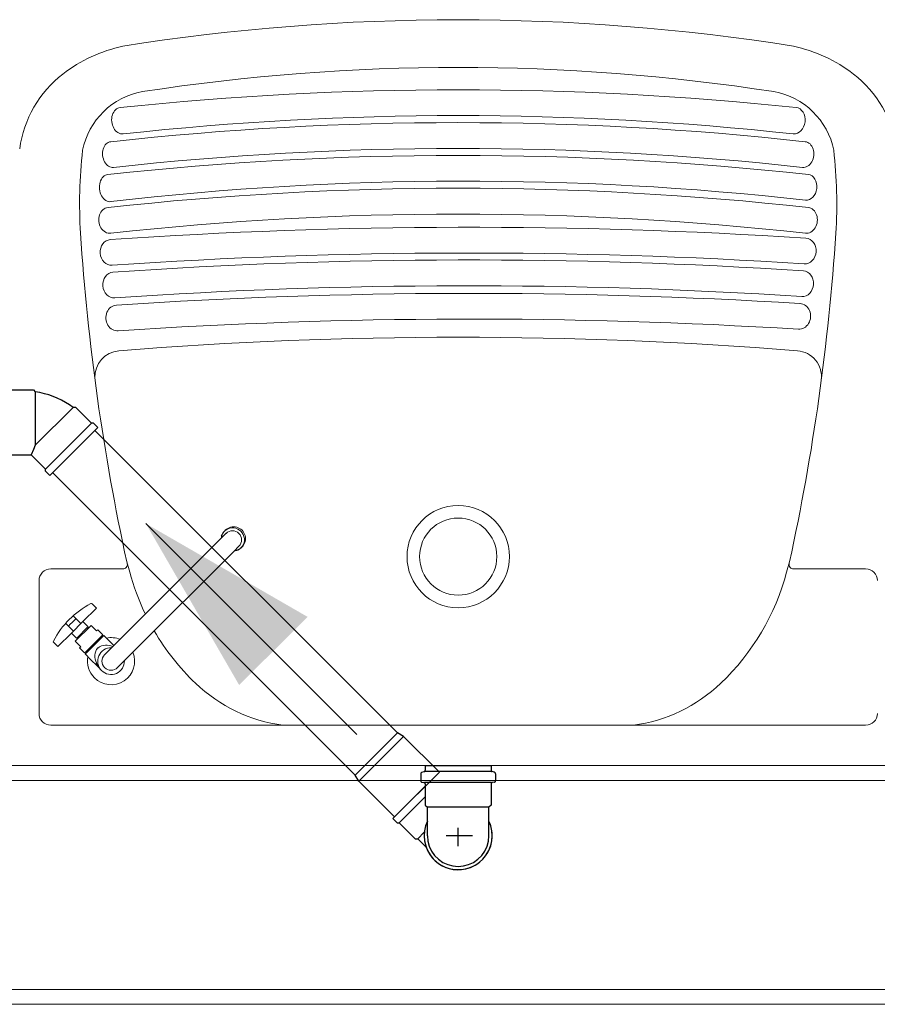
# Model space of a CAD drawing. Header units: millimetres. Extents: x 252 to 294, y 11.7 to 33.4.
# Tile 15 of 32: x 265.2 to 266.3, y 13.4 to 14.7. Entities that reach past the tile are written whole.
import ezdxf

# ---------------------------------------------------------------- set-up
doc = ezdxf.new("R2010")
doc.units = ezdxf.units.MM
doc.header["$LTSCALE"] = 10
for name, color, linetype, lineweight in [('I-WALL', 7, 'Continuous', 5), ('IFC-IfcSpace-Contorno', 250, 'Continuous', 5), ('IFC-IfcWall-Contorno', 250, 'Continuous', 5), ('IFC-Viga-Contorno', 66, 'Continuous', 5)]:
    doc.layers.add(name, color=color, linetype=linetype, lineweight=lineweight)
for name, color, linetype in [('P-SANR-FIXT', 7, 'Continuous'), ('Simbolos', 251, 'Continuous'), ('Simbolos_int', 251, 'Continuous'), ('TQ-Condutos', 251, 'Continuous'), ('TQ-Sentido conduto', 251, 'Continuous')]:
    doc.layers.add(name, color=color, linetype=linetype)

msp = doc.modelspace()

# ---------------------------------------------------------------- hatches: boundary and pattern name
at = {"layer": 'TQ-Sentido conduto', "linetype": 'Continuous'}
msp.add_hatch(color=92, dxfattribs=at).paths.add_polyline_path([(265.3523, 14.058), (265.4773, 13.8415), (265.5689, 13.933)])

# ---------------------------------------------------------------- linework, layer by layer
at = {"layer": 'I-WALL', "lineweight": 5}
msp.add_line((267.6708, 13.7336), (263.6708, 13.7336), dxfattribs=at)
at = {"layer": 'IFC-IfcSpace-Contorno', "lineweight": 5}
msp.add_line((263.824, 13.7336), (266.3706, 13.7336), dxfattribs=at)
at = {"layer": 'IFC-IfcWall-Contorno', "lineweight": 5}
for p, q in [((266.5863, 13.7336), (263.6708, 13.7336)), ((267.9908, 13.4136), (263.3508, 13.4136)), ((263.6708, 13.4136), (266.5863, 13.4136))]:
    msp.add_line(p, q, dxfattribs=at)
at = {"layer": 'IFC-Viga-Contorno', "lineweight": 5}
for p, q in [((266.3707, 13.7136), (264.2707, 13.7136)), ((264.2707, 13.4336), (266.3707, 13.4336))]:
    msp.add_line(p, q, dxfattribs=at)
at = {"layer": 'P-SANR-FIXT', "lineweight": 5}
for p, q in [((265.453, 14.0384), (265.4597, 14.045)), ((265.453, 14.0384), (265.3175, 13.9028)), ((265.3348, 13.8855), (265.4704, 14.0211)), ((265.4704, 14.0211), (265.477, 14.0277)), ((265.3267, 14.0068), (265.3307, 13.9931)), ((266.2148, 14.0068), (266.2108, 13.9931)), ((265.2248, 13.9972), (265.3215, 13.9972)), ((266.3168, 13.9972), (266.2201, 13.9972)), ((265.2091, 13.8034), (265.2091, 13.9816)), ((265.2679, 13.9267), (265.286, 13.9448)), ((265.286, 13.9448), (265.2802, 13.9505)), ((265.2524, 13.9112), (265.2679, 13.9267)), ((265.2547, 13.9343), (265.2651, 13.9239)), ((265.2747, 13.9196), (265.2679, 13.9267)), ((265.245, 13.9242), (265.2552, 13.914)), ((265.2733, 13.9183), (265.2609, 13.9058)), ((265.262, 13.9047), (265.2744, 13.9171)), ((265.2733, 13.9183), (265.2747, 13.9196)), ((265.2744, 13.9171), (265.2733, 13.9183)), ((265.2788, 13.9215), (265.2744, 13.9171)), ((265.2861, 13.9142), (265.2788, 13.9215)), ((265.2877, 13.9157), (265.2861, 13.9142)), ((265.2945, 13.9089), (265.2877, 13.9157)), ((265.2343, 13.8932), (265.2524, 13.9112)), ((265.2524, 13.9112), (265.2595, 13.9044)), ((265.262, 13.9047), (265.2576, 13.9003)), ((265.2576, 13.9003), (265.2649, 13.893)), ((265.2595, 13.9044), (265.2609, 13.9058)), ((265.2609, 13.9058), (265.262, 13.9047)), ((265.2933, 13.9076), (265.2715, 13.8858)), ((265.2726, 13.8847), (265.2944, 13.9065)), ((265.2933, 13.9076), (265.2945, 13.9089)), ((265.2944, 13.9065), (265.2933, 13.9076)), ((265.2959, 13.908), (265.2944, 13.9065)), ((265.2994, 13.9045), (265.2959, 13.908)), ((265.3175, 13.9028), (265.2969, 13.8822)), ((265.2994, 13.9045), (265.3093, 13.8946)), ((265.2286, 13.8989), (265.2343, 13.8932)), ((265.2649, 13.893), (265.2634, 13.8914)), ((265.2634, 13.8914), (265.2702, 13.8846)), ((265.2702, 13.8846), (265.2715, 13.8858)), ((265.2726, 13.8847), (265.2711, 13.8832)), ((265.2711, 13.8832), (265.2746, 13.8797)), ((265.2715, 13.8858), (265.2726, 13.8847)), ((265.2909, 13.8633), (265.2746, 13.8796)), ((265.3348, 13.8855), (265.3142, 13.8649)), ((265.7369, 13.7877), (265.2248, 13.7877)), ((265.7369, 13.7877), (266.3168, 13.7877))]:
    msp.add_line(p, q, dxfattribs=at)
for radius in [0.0686, 0.0517]:
    msp.add_circle((265.7708, 14.0138), radius, dxfattribs=at)
for centre, radius, start, end in [((265.7708, 11.8673), 2.8662, 80.9799, 99.0201), ((265.3639, 14.502), 0.2006, 102.2355, 127.7645), ((266.1776, 14.502), 0.2006, 52.2355, 77.7645), ((265.7708, 11.8894), 2.7801, 81.2492, 98.7508), ((265.3347, 14.5398), 0.1529, 127.7645, 172.2355), ((266.2068, 14.5398), 0.1529, 7.7645, 52.2355), ((265.7708, 10.3111), 4.3285, 83.9937, 96.0051), ((265.3653, 14.5389), 0.0998, 100.1279, 168.6267), ((266.1762, 14.5389), 0.0998, 11.3733, 79.8721), ((265.7708, 10.4816), 4.1234, 83.7479, 96.2521), ((265.7707, 10.3529), 4.2427, 83.7059, 96.2999), ((265.7708, 10.3578), 4.2032, 83.6986, 96.3072), ((265.8843, 14.4878), 0.6209, 173.4502, 183.7403), ((265.7706, 10.2514), 4.3002, 83.7332, 96.2637), ((265.6572, 14.4878), 0.6209, 356.2597, 6.5498), ((265.7708, 10.2445), 4.2631, 83.6808, 96.3192), ((265.7794, 10.4089), 4.1082, 83.6171, 96.6244), ((265.7708, 10.2512), 4.2218, 83.6707, 96.3293), ((265.7854, 7.4967), 6.9586, 86.28101, 93.96185), ((268.248, 14.6423), 2.9897, 183.7403, 192.2731), ((263.2935, 14.6423), 2.9897, 347.7269, 356.2597), ((265.7854, 7.4867), 6.9341, 86.28665, 93.95647), ((265.7849, 7.5073), 6.9042, 86.27452, 93.95923), ((265.7849, 7.471), 6.9059, 86.29477, 93.93923), ((265.7877, 7.2616), 7.1051, 86.44076, 93.83204), ((265.7877, 7.2625), 7.0697, 86.44038, 93.83256), ((265.7708, 8.651), 5.6569, 85.3897, 94.6103), ((265.3189, 14.2546), 0.0351, 94.6103, 182.4678), ((266.2226, 14.2548), 0.035, 353.7103, 85.3897), ((265.4736, 14.0343), 0.021, 135.0199, 168.6739), ((265.4685, 14.0365), 0.0158, 286.5421, 163.4579), ((265.4699, 14.0379), 0.0158, 315, 135.0265), ((265.4683, 14.0363), 0.0122, 315, 135), ((265.4662, 14.0416), 0.021, 281.3261, 315), ((265.2248, 13.9816), 0.0157, 90, 180), ((265.3215, 14.0031), 0.00592, 270, 10), ((265.6393, 14.0748), 0.3192, 194.8299, 205.4327), ((265.9023, 14.0748), 0.3192, 313.6719, 345.1701), ((266.2201, 14.0031), 0.00592, 170, 270), ((266.3168, 13.9816), 0.0157, 0, 90), ((265.3328, 13.8463), 0.1177, 117.4334, 135), ((265.2792, 13.9495), 0.0014, 45, 117.4334), ((265.3328, 13.8463), 0.1177, 135, 152.5666), ((265.3328, 13.8463), 0.1122, 131.4132, 138.5868), ((265.6393, 14.0748), 0.3192, 210.1995, 226.3281), ((265.2296, 13.8999), 0.0014, 152.5666, 225), ((265.3056, 13.8736), 0.0316, 67.831, 101.2499), ((265.2993, 13.8811), 0.0153, 138.2763, 177.7237), ((265.3056, 13.8736), 0.0179, 88.2171, 1.7829), ((265.2986, 13.8786), 0.0165, 91.6245, 130.3755), ((265.2987, 13.8735), 0.0216, 65.089, 91.6245), ((265.3056, 13.8736), 0.0316, 168.7501, 225), ((265.3056, 13.8736), 0.0316, 225, 22.169), ((265.309, 13.8807), 0.025, 177.7237, 202.2763), ((265.3056, 13.8736), 0.0122, 135, 315), ((265.3207, 13.8879), 0.0387, 205.6394, 219.83), ((265.5639, 13.9958), 0.21, 226.3281, 262.3281), ((265.9776, 13.9958), 0.21, 277.6719, 313.6719), ((265.2248, 13.8034), 0.0157, 180, 270), ((266.3168, 13.8034), 0.0157, 270, 0)]:
    msp.add_arc(centre, radius, start, end, dxfattribs=at)
for centre, major_axis, ratio, start_param, end_param in [((265.3198, 14.5982), (-0.0019, 0.0177), 0.750062, 6.276733, 9.424778), ((266.2217, 14.5982), (0.0019, 0.0177), 0.783449, 3.141593, 6.283185), ((265.3071, 14.5528), (-0.0019, 0.0172), 0.741965, 6.283089, 9.424778), ((266.234, 14.5528), (0.0019, 0.0172), 0.767158, 3.141593, 6.283283), ((265.3034, 14.5078), (-0.002, 0.0182), 0.728793, 0, 3.150789), ((266.2381, 14.5088), (0.0019, 0.0172), 0.767499, 3.141593, 6.283185), ((265.3034, 14.4645), (-0.0019, 0.0172), 0.827595, 6.28304, 9.424778), ((266.2381, 14.4645), (0.0019, 0.0172), 0.807213, 3.141593, 6.283327), ((265.3058, 14.4215), (-0.0012, 0.0172), 0.855959, 0.000081, 3.141593), ((266.2356, 14.4235), (0.0011, 0.0172), 0.861674, 3.141593, 6.2831), ((265.3093, 14.3778), (-0.0012, 0.0172), 0.852872, 0.000298, 3.141593), ((266.2323, 14.3797), (0.0011, 0.0172), 0.850353, 3.141593, 6.282885), ((265.314, 14.3336), (-0.0012, 0.0172), 0.893867, 6.283177, 9.424778), ((266.2278, 14.3358), (0.0011, 0.0172), 0.881661, 3.141593, 6.283191)]:
    msp.add_ellipse(centre, major_axis=major_axis, ratio=ratio, start_param=start_param, end_param=end_param, dxfattribs=at)
at = {"layer": 'Simbolos'}
for p, q in [((265.1717, 14.2372), (265.2017, 14.2372)), ((265.2017, 14.2372), (265.2041, 14.2348)), ((265.2582, 14.2138), (265.2548, 14.2138)), ((265.2794, 14.1926), (265.2582, 14.2138)), ((265.2822, 14.1926), (265.2794, 14.1926)), ((265.2879, 14.1869), (265.2822, 14.1926)), ((265.2234, 14.1224), (265.2879, 14.1869)), ((265.1717, 14.15), (265.1987, 14.15)), ((265.2177, 14.1309), (265.1987, 14.15)), ((265.2177, 14.1281), (265.2177, 14.1309)), ((265.2234, 14.1224), (265.2177, 14.1281)), ((265.6975, 13.7728), (265.6895, 13.7774)), ((265.7456, 13.7247), (265.6975, 13.7728)), ((265.7266, 13.7336), (265.8149, 13.7336)), ((265.7266, 13.7336), (265.7266, 13.7274)), ((265.8149, 13.7336), (265.8148, 13.7274)), ((265.6375, 13.7128), (265.6329, 13.7209)), ((265.7456, 13.7247), (265.6856, 13.6647)), ((265.7206, 13.7227), (265.7206, 13.7131)), ((265.7221, 13.7246), (265.7252, 13.7255)), ((265.8194, 13.7246), (265.8163, 13.7255)), ((265.8209, 13.7227), (265.8209, 13.7131)), ((265.6856, 13.6647), (265.6375, 13.7128)), ((265.6833, 13.6625), (265.7266, 13.7058)), ((265.7225, 13.7112), (265.7248, 13.7109)), ((265.7266, 13.709), (265.7266, 13.6806)), ((265.8148, 13.709), (265.8148, 13.6806)), ((265.819, 13.7112), (265.8167, 13.7109)), ((265.7266, 13.6806), (265.7295, 13.6777)), ((265.7295, 13.6591), (265.7295, 13.6777)), ((265.8148, 13.6806), (265.8119, 13.6777)), ((265.8119, 13.6591), (265.8119, 13.6777)), ((265.6833, 13.6625), (265.689, 13.6568)), ((265.689, 13.6568), (265.6918, 13.6568)), ((265.6918, 13.6568), (265.713, 13.6356)), ((265.7295, 13.6396), (265.7295, 13.6591)), ((265.812, 13.6396), (265.8119, 13.6591)), ((265.713, 13.6356), (265.7165, 13.6356)), ((265.7278, 13.6243), (265.7165, 13.6356))]:
    msp.add_line(p, q, dxfattribs=at)
for points in [[(265.2548, 14.2138), (265.2497, 14.2173), (265.2445, 14.2205), (265.2391, 14.2234), (265.2335, 14.2261), (265.2278, 14.2284), (265.2221, 14.2305), (265.2162, 14.2322), (265.2102, 14.2337), (265.2041, 14.2348)], [(265.7221, 13.7246), (265.7219, 13.7245), (265.7216, 13.7244), (265.7214, 13.7242), (265.7212, 13.724), (265.721, 13.7238), (265.7208, 13.7235), (265.7207, 13.7233), (265.7207, 13.723), (265.7206, 13.7227)], [(265.7252, 13.7254), (265.7254, 13.7255), (265.7257, 13.7257), (265.7259, 13.7258), (265.7261, 13.726), (265.7263, 13.7263), (265.7265, 13.7265), (265.7266, 13.7268), (265.7266, 13.7271), (265.7266, 13.7274)], [(265.8148, 13.7274), (265.8149, 13.7271), (265.8149, 13.7268), (265.815, 13.7265), (265.8152, 13.7263), (265.8154, 13.726), (265.8156, 13.7258), (265.8158, 13.7257), (265.8161, 13.7255), (265.8163, 13.7254)], [(265.8208, 13.7227), (265.8208, 13.723), (265.8208, 13.7233), (265.8207, 13.7235), (265.8205, 13.7238), (265.8203, 13.724), (265.8201, 13.7242), (265.8199, 13.7244), (265.8196, 13.7245), (265.8194, 13.7246)], [(265.7206, 13.7131), (265.7207, 13.7128), (265.7208, 13.7125), (265.7209, 13.7122), (265.7211, 13.7119), (265.7213, 13.7117), (265.7215, 13.7115), (265.7218, 13.7113), (265.7221, 13.7112), (265.7225, 13.7111)], [(265.7266, 13.709), (265.7266, 13.7093), (265.7265, 13.7096), (265.7264, 13.7099), (265.7262, 13.7102), (265.726, 13.7104), (265.7257, 13.7106), (265.7255, 13.7108), (265.7251, 13.7109), (265.7248, 13.7109)], [(265.8167, 13.7109), (265.8163, 13.7109), (265.816, 13.7108), (265.8157, 13.7106), (265.8155, 13.7104), (265.8153, 13.7102), (265.8151, 13.7099), (265.815, 13.7096), (265.8149, 13.7093), (265.8148, 13.709)], [(265.819, 13.7111), (265.8193, 13.7112), (265.8197, 13.7113), (265.8199, 13.7115), (265.8202, 13.7117), (265.8204, 13.7119), (265.8206, 13.7122), (265.8207, 13.7125), (265.8208, 13.7128), (265.8208, 13.7131)], [(265.7296, 13.6396), (265.7302, 13.6324), (265.7321, 13.6255), (265.7351, 13.619), (265.7392, 13.6131), (265.7443, 13.608), (265.7502, 13.6039), (265.7567, 13.6009), (265.7636, 13.599), (265.7707, 13.5984), (265.7779, 13.599), (265.7848, 13.6009), (265.7913, 13.6039), (265.7972, 13.608), (265.8023, 13.6131), (265.8064, 13.619), (265.8094, 13.6255), (265.8113, 13.6324), (265.8119, 13.6396)]]:
    msp.add_lwpolyline(points, dxfattribs=at)
at = {"layer": 'Simbolos_int'}
for p, q in [((265.2041, 14.2348), (265.2041, 14.1632)), ((265.2041, 14.1632), (265.2548, 14.2138)), ((265.2794, 14.1926), (265.2177, 14.1309)), ((265.2017, 14.1574), (265.1987, 14.15)), ((265.2041, 14.1632), (265.2017, 14.1574)), ((265.6895, 13.7774), (265.6329, 13.7209)), ((265.6975, 13.7728), (265.6375, 13.7128)), ((265.8148, 13.7258), (265.7266, 13.7258)), ((265.8148, 13.7108), (265.7266, 13.7108)), ((265.6918, 13.6568), (265.7266, 13.6916)), ((265.8119, 13.6777), (265.7295, 13.6777)), ((265.7707, 13.6257), (265.7707, 13.6503)), ((265.7165, 13.6356), (265.7254, 13.6445)), ((265.7901, 13.6396), (265.7547, 13.6396))]:
    msp.add_line(p, q, dxfattribs=at)
for points in [[(265.7295, 13.6591), (265.7271, 13.6528), (265.7256, 13.6461), (265.7251, 13.6394), (265.7257, 13.6326), (265.7272, 13.626), (265.7297, 13.6197), (265.7331, 13.6138), (265.7374, 13.6085), (265.7424, 13.6039), (265.748, 13.6), (265.7541, 13.5971), (265.7606, 13.5951), (265.7673, 13.5941), (265.7741, 13.5941), (265.7809, 13.5951), (265.7874, 13.5971), (265.7935, 13.6), (265.7991, 13.6039), (265.8041, 13.6085), (265.8083, 13.6138), (265.8118, 13.6197), (265.8143, 13.626), (265.8158, 13.6326), (265.8163, 13.6394), (265.8159, 13.6461), (265.8144, 13.6528), (265.8119, 13.6591)], [(265.7278, 13.6243), (265.7299, 13.6192), (265.7327, 13.6145), (265.7359, 13.6101), (265.7397, 13.6061), (265.744, 13.6027), (265.7486, 13.5997), (265.7535, 13.5974), (265.7587, 13.5956), (265.764, 13.5945), (265.7695, 13.594), (265.775, 13.5942), (265.7804, 13.595), (265.7856, 13.5965), (265.7907, 13.5986), (265.7955, 13.6012), (265.7999, 13.6045), (265.8039, 13.6082), (265.8074, 13.6124), (265.8104, 13.617), (265.8128, 13.6219), (265.8146, 13.6271), (265.8158, 13.6324), (265.8163, 13.6379), (265.8162, 13.6433), (265.8154, 13.6488), (265.814, 13.654), (265.8119, 13.6591)]]:
    msp.add_lwpolyline(points, dxfattribs=at)
at = {"layer": 'TQ-Condutos'}
for p, q in [((265.6895, 13.7774), (265.2839, 14.183)), ((265.6329, 13.7209), (265.2273, 14.1264))]:
    msp.add_line(p, q, dxfattribs=at)
at = {"layer": 'TQ-Sentido conduto'}
msp.add_lwpolyline([(265.6351, 13.7752), (265.3523, 14.058)], dxfattribs=at)

doc.saveas('drawing.dxf')
